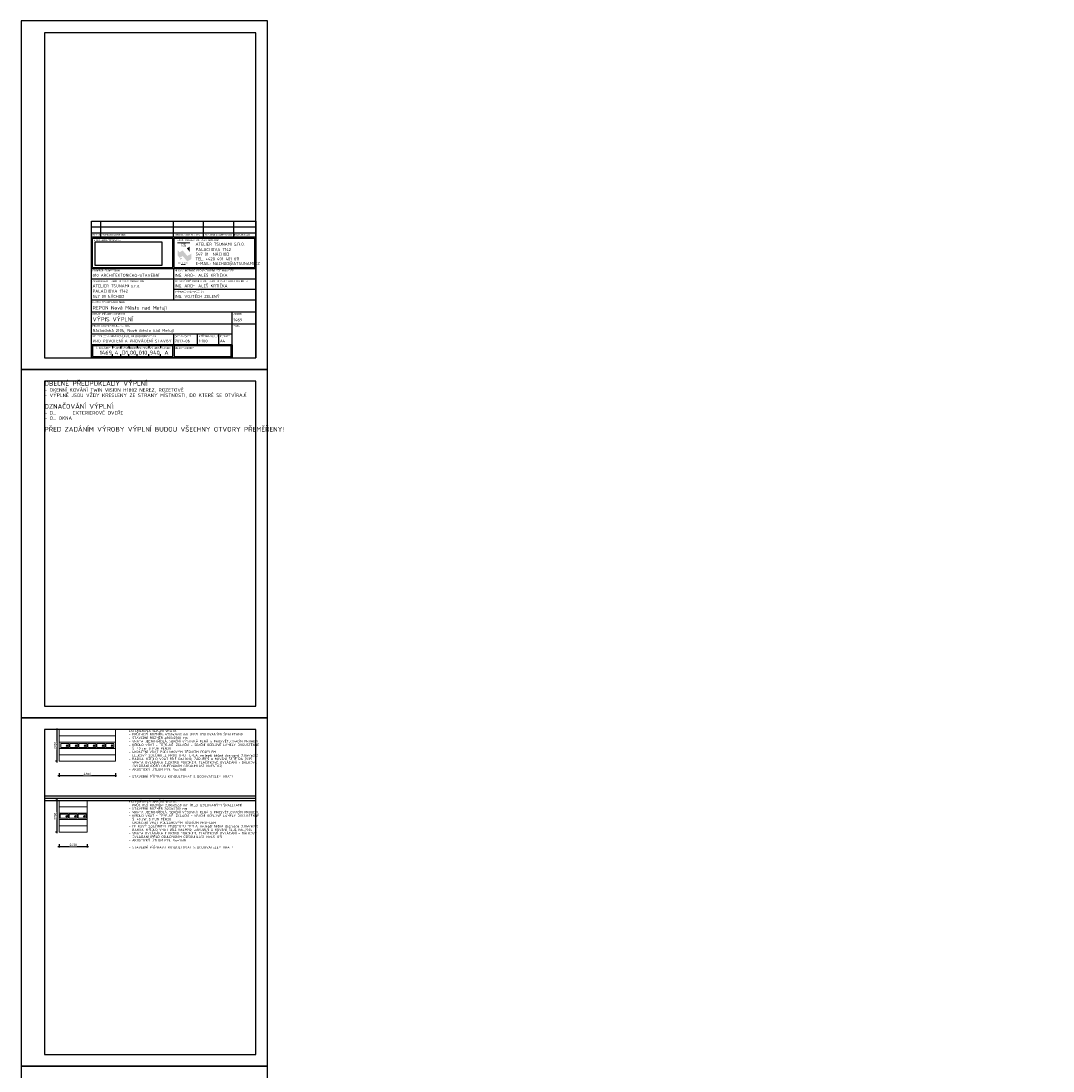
# Model space of a CAD drawing. Header units: millimetres. Extents: x -15250 to 1651995, y -140807 to 78716.
# Tile 43 of 45: x 214952 to 302893, y -10784 to 78716. Entities that reach past the tile are written whole.
import ezdxf
from ezdxf.enums import TextEntityAlignment as Align

# ---------------------------------------------------------------- set-up
doc = ezdxf.new("R2010")
doc.units = ezdxf.units.MM
doc.header["$LTSCALE"] = 100
doc.header["$PDMODE"] = 3
doc.header["$PDSIZE"] = 150
doc.layers.get('Defpoints').update_dxf_attribs({"lineweight": 9})
doc.layers.add('000-netisk', color=8, linetype='Continuous', plot=False)
for name, color, linetype, lineweight in [('010-dvere', 10, 'Continuous', 15), ('010-kota', 3, 'Continuous', 9), ('010-popis', 16, 'Continuous', 9), ('010-sklo znacka', 151, 'Continuous', 9)]:
    doc.layers.add(name, color=color, linetype=linetype, lineweight=lineweight)
doc.styles.add('ISOCPEUB_10', font='isocpeur.ttf')
doc.styles.add('ISOCPEUR', font='isocpeur.ttf')
doc.styles.add('ISOCPEUR_10', font='isocpeur.ttf')
doc.styles.get("Standard").update_dxf_attribs({"font": 'isocpeur.ttf'})
doc.dimstyles.new('TSUNAMI_100', dxfattribs={"dimscale": 100, "dimtxt": 2, "dimasz": 1.5, "dimexe": 1, "dimexo": 2, "dimgap": 0.4, "dimtad": 1, "dimdec": 0, "dimrnd": 5, "dimzin": 0, "dimtxsty": 'ISOCPEUR', "dimblk1": 'ARCHTICK', "dimblk2": 'ARCHTICK', "dimsah": 1, "dimcen": 0.09, "dimdle": 1, "dimclrd": 256, "dimclre": 256, "dimclrt": 256, "dimadec": 0, "dimazin": 0, "dimtfac": 1, "dimtdec": 0, "dimtix": 1, "dimtmove": 1, "dimatfit": 3, "dimfxlon": 1, "dimtfill": 1, "dimtolj": 1, "dimtzin": 0, "dimarcsym": 0})
picture_1 = doc.add_image_def('image1.png', size_in_pixel=(282, 100))

# ---------------------------------------------------------------- blocks, each defined once
blk = doc.blocks.new('tabulka1')
h = blk.add_hatch(color=256)
h.paths.add_polyline_path([(-140, 76), (-140, 103), (0, 103), (0, 76)])
h.paths.add_polyline_path([(-139, 77), (-139, 102), (-70.5, 102), (-70.5, 77)], flags=16)
h.paths.add_polyline_path([(-69.5, 77), (-69.5, 102), (-1, 102), (-1, 77)], flags=16)
h = blk.add_hatch(color=256)
h.dxf.hatch_style = 1
h.paths.add_polyline_path([(-66.65, 98.32), (-56.1, 98.32), (-56.1, 97.45), (-66.65, 97.45)])
at = {"true_color": 0xaaaaaa}
h = blk.add_hatch(color=253, dxfattribs=at)
h.dxf.hatch_style = 1
edge = h.paths.add_edge_path()
edge.add_spline(control_points=[(-64.94, 89.87), (-64.94, 89.87), (-62.21, 91.38), (-62.21, 91.38), (-62.21, 91.38), (-62.21, 91.38), (-58.29, 86.71), (-58.29, 86.71), (-58.29, 86.71), (-58.29, 86.71), (-54.94, 88.6), (-54.94, 88.6), (-54.94, 88.6), (-54.94, 88.6), (-54.93, 84.03), (-54.93, 84.03), (-54.93, 84.03), (-54.93, 84.03), (-58.32, 82.12), (-58.32, 82.12), (-58.32, 82.12), (-58.32, 82.12), (-62.14, 86.61), (-62.14, 86.61), (-62.14, 86.61), (-62.14, 86.61), (-64.87, 85.15), (-64.87, 85.15), (-64.87, 85.15), (-64.87, 85.15), (-66.64, 87.34), (-66.64, 87.34), (-66.64, 87.34), (-66.64, 87.34), (-66.64, 91.85), (-66.64, 91.85), (-66.64, 91.85), (-66.64, 91.85), (-64.94, 89.87), (-64.94, 89.87)], knot_values=[0, 0, 0, 0, 0.1, 0.1, 0.1, 0.15, 0.2, 0.2, 0.2, 0.25, 0.3, 0.3, 0.3, 0.35, 0.4, 0.4, 0.4, 0.45, 0.5, 0.5, 0.5, 0.55, 0.6, 0.6, 0.6, 0.65, 0.7, 0.7, 0.7, 0.75, 0.8, 0.8, 0.8, 0.85, 0.9, 0.9, 0.9, 0.95, 1, 1, 1, 1], degree=3, periodic=0)
h = blk.add_hatch(color=253, dxfattribs=at)
h.dxf.hatch_style = 1
edge = h.paths.add_edge_path()
edge.add_spline(control_points=[(-56.26, 94.61), (-56.26, 94.61), (-56.26, 90.24), (-56.26, 90.24), (-56.26, 90.24), (-56.26, 90.24), (-58.73, 93.27), (-58.73, 93.27), (-58.73, 93.27), (-58.73, 93.27), (-56.26, 94.61), (-56.26, 94.61)], knot_values=[0, 0, 0, 0, 0.333333, 0.333333, 0.333333, 0.5, 0.666667, 0.666667, 0.666667, 0.833333, 1, 1, 1, 1], degree=3, periodic=0)
h = blk.add_hatch(color=256)
h.paths.add_polyline_path([(-69.5, 10), (-69.5, 1), (-21, 1), (-21, 10)], flags=16)
h.paths.add_polyline_path([(-70.5, 10), (-139, 10), (-139, 1), (-70.5, 1)], flags=16)
h.paths.add_polyline_path([(-140, 11), (-20, 11), (-20, 0), (-140, 0)])
for p, q in [((-140, 103), (-140, 116.5)), ((-140, 116.5), (0, 116.5)), ((-132, 103), (-132, 116.5)), ((-70, 103), (-70, 116.5)), ((-44.5, 103), (-44.5, 116.5)), ((-19, 116.5), (-19, 103)), ((0, 116.5), (0, 103)), ((-140, 111.5), (0, 111.5)), ((-140, 106.5), (0, 106.5)), ((-140, 103), (0, 103)), ((-140, 76), (-140, 103)), ((-139, 102), (-70.5, 102)), ((-139, 77), (-139, 102)), ((-70.5, 77), (-70.5, 102)), ((-69.5, 102), (-1, 102)), ((-69.5, 77), (-69.5, 102)), ((-1, 102), (-1, 77)), ((0, 103), (0, 76)), ((-140, 0), (-140, 76)), ((-140, 76), (0, 76)), ((-139, 77), (-70.5, 77)), ((-70, 76), (-70, 49)), ((-69.5, 77), (-1, 77)), ((0, 76), (0, 0)), ((0, 67), (-140, 67)), ((0, 58), (-70, 58)), ((0, 49), (-140, 49)), ((-140, 39), (0, 39)), ((-20, 29), (-20, 39)), ((-140, 29), (0, 29)), ((-20, 0), (-20, 29)), ((-20, 20), (-140, 20)), ((-70, 20), (-70, 11)), ((-49.5, 11), (-49.5, 20)), ((-31.5, 11), (-31.5, 20)), ((-20, 11), (-140, 11)), ((-122, 10), (-122, 8)), ((-115, 10), (-115, 8)), ((-108, 10), (-108, 8)), ((-101, 10), (-101, 8)), ((-91, 10), (-91, 8)), ((-81, 10), (-81, 8)), ((-20, 0), (-20, 11)), ((-140, 0), (0, 0)), ((-122, 1), (-122, 3)), ((-115, 1), (-115, 3)), ((-108, 1), (-108, 3)), ((-101, 1), (-101, 3)), ((-91, 1), (-91, 3)), ((-81, 1), (-81, 3))]:
    blk.add_line(p, q)
blk.add_lwpolyline([(-140, 11), (-20, 11), (-20, 0), (-140, 0)], close=True)
for points in [[(-70.5, 10), (-139, 10), (-139, 1), (-70.5, 1), (-70.5, 10)], [(-69.5, 10), (-69.5, 1), (-21, 1), (-21, 10), (-69.5, 10)]]:
    blk.add_lwpolyline(points)
at = {"style": 'ISOCPEUR_10'}
for s, height, p in [('REVIZE', 1.5, (-139, 104)), ('STAVEBNÍK/INVESTOR', 1.5, (-138, 99.5)), ('POPIS/DESCRIPTION', 1.5, (-131, 104)), ('ZMĚNIL/CHECKED BY', 1.5, (-69, 104)), ('HLAVNÍ PROJEKTANT/CONTRACTOR', 1.5, (-68.5, 99.5)), ('KONTROLA/APPROVED BY', 1.5, (-43.5, 104)), ('DATUM/DATE', 1.5, (-18, 104)), ('ATELIER TSUNAMI S.R.O.', 2.5, (-51.26, 95.5)), ('547 01  NÁCHOD', 2.5, (-51.26, 87)), ('PALACHOVA 1742', 2.5, (-51.26, 91)), ('TEL. +420 491 401 611', 2.5, (-51.26, 83)), ('E-MAIL: NACHOD@ATSUNAMI.CZ', 2.5, (-51.26, 79)), ('PROFESE/PROFESSION', 1.5, (-139, 73.5)), ('HLAVNÍ INŽENÝR PROJEKTU/PROJECT MANAGER', 1.5, (-69, 73.5)), ('ZPRACOVATEL PROFESE/SUBCONTRACTOR', 1.5, (-139, 64.5)), ('ZODPOVĚDNÝ PROJEKTANT PROFESE/SPECIALIST ENGINEER', 1.5, (-69, 64.5)), ('VYPRACOVAL/MADE BY', 1.5, (-69, 55.5)), ('NÁZEV STAVBY/BUILDING', 1.5, (-139, 46.5)), ('OBSAH PŘÍLOHY/CONTENT', 1.5, (-139, 36.5)), ('ARCHIV', 1.5, (-19, 36.5)), ('MÍSTO STAVBY/BUILDING SITE', 1.5, (-139, 26.5)), ('PARÉ', 1.5, (-19, 26.5)), ('STUPEŇ DOKUMENTACE/LEVEL OF DOCUMENTATION', 1.5, (-139, 17.5)), ('DATUM/DATE', 1.5, (-69, 17.5)), ('MĚŘÍTKO/SCALE', 1.5, (-48.5, 17.5)), ('FORMÁT', 1.5, (-30.5, 17.5)), ('OBJEKT/OBJECT', 1.5, (-69, 7.5))]:
    blk.add_text(s, height=height, dxfattribs=at).set_placement(p)
for s, p in [('Č. ZAKÁZKY', (-130, 7.5)), ('STUPEŇ', (-118.43, 7.5)), ('ČÁST', (-111.23, 7.5)), ('OBJEKT', (-104.48, 7.5)), ('PROFESE', (-95.93, 7.5)), ('VÝKRES', (-86.12, 7.5)), ('REVIZE', (-76.25, 7.5))]:
    blk.add_text(s, height=1.5, dxfattribs=at).set_placement(p, align=Align.CENTER)
for s, width, gutter_width, heights, insert, char_height, attachment_point in [('\\pi2.6834;{\\fSwis721 Ex BT|b1|i0|c238|p34;ATELIER\\P\\pi2.3128;TSUNAMI}', 10.4206, 1.76, [0], (-66.53, 97.07), 0.7633, 1), ('\\pi0.23561;{\\fSwis721 Ex BT|b1|i0|c238|p34;ARCHITECTURE\\P\\pi2.7218;DESIGN}', 10.2766, 1.76, [0], (-66.53, 81.09), 0.7633, 1), ('{\\fSwis721 Ex BT|b1|i0|c238|p34;\\H1.1667x;\\C253;\\c11184810;®}', 0.2908, 1, [0.248], (-63.88, 84.4), 0.7415, 5)]:
    blk.add_mtext_dynamic_manual_height_columns(s, width=width, gutter_width=gutter_width, heights=heights, dxfattribs=dict(insert=insert, char_height=char_height, attachment_point=attachment_point))
for tag, p, height, style in [('HLAVNÍ_INŽENÝR_PROJEKTU', (-69, 69), 2.5, 'ISOCPEUR_10'), ('ZPRACOVATEL_PROFESE_jméno', (-139, 60), 2.5, 'ISOCPEUR_10'), ('PROFESE', (-139, 69), 2.5, 'ISOCPEUR_10'), ('ZODPOVĚDNÝ_PROJEKTANT_PROFESE', (-69, 60), 2.5, 'ISOCPEUR_10'), ('ZPRACOVATEL_PROFESE_ulice', (-139, 55.5), 2.5, 'ISOCPEUR_10'), ('ZPRACOVATEL_PROFESE_město', (-139, 51), 2.5, 'ISOCPEUR_10'), ('VYPRACOVAL', (-69, 51), 2.5, 'ISOCPEUR_10'), ('ARCHIV', (-19, 31), 2.5, 'ISOCPEUR_10'), ('MISTO_STAVBY', (-139, 22), 2.5, 'ISOCPEUR_10'), ('STUPEŇ_DOKUMENTACE', (-139, 13), 2.5, 'ISOCPEUR_10'), ('DATUM', (-69, 13), 2.5, 'ISOCPEUR_10'), ('MĚŘÍTKO', (-48.5, 13), 2.5, 'ISOCPEUR_10'), ('FORMÁT', (-30.5, 13), 2.5, 'ISOCPEUR_10'), ('OBJEKT', (-69, 2.5), 3.5, 'ISOCPEUB_10')]:
    blk.add_attdef(tag, p, '', height=height, dxfattribs=dict(style=style))
at = {"linetype": 'ByBlock', "style": 'ISOCPEUB_10'}
for tag, p in [('NÁZEV_STAVBY', (-139, 41)), ('OBSAH_PŘÍLOHY', (-139, 31))]:
    blk.add_attdef(tag, p, '', height=3.5, dxfattribs=at)
blk.add_attdef('Č_PŘÍLOHY-č_zakázky', text='', height=3.5, dxfattribs=at).set_placement((-122.5, 2.5), align=Align.RIGHT)
for tag, p in [('Č_PŘÍLOHY-stupeň_dokumentace', (-118.5, 2.5)), ('Č_PŘÍLOHY-část_dokumentace', (-111.5, 2.5)), ('Č_PŘÍLOHY-objekt', (-104.5, 2.5)), ('Č_PŘÍLOHY-profese', (-96, 2.5)), ('Č_PŘÍLOHY-výkres', (-86, 2.5)), ('Č_PŘÍLOHY-revize', (-76, 2.5))]:
    blk.add_attdef(tag, text='', height=3.5, dxfattribs=at).set_placement(p, align=Align.CENTER)
at = {"style": 'ISOCPEUR_10'}
blk.add_attdef('OBJEKT_UPŘESNĚNÍ', text='', height=2.5, dxfattribs=at).set_placement((-22, 2.5), align=Align.RIGHT)
at = {"color": 255}
image = blk.add_image(picture_1, insert=(-136.87, 78.64), size_in_units=(56.79, 20.14), dxfattribs=at)
image.dxf.flags = 15
blk = doc.blocks.new('sklo znacka')
at = {"transparency": 33554687}
for p, q in [((-71, 0), (0, 71)), ((-71, -71), (71, 71)), ((0, -71), (71, 0))]:
    blk.add_line(p, q, dxfattribs=at)
blk = doc.blocks.new('_ARCHTICK')
at = {"color": 0, "linetype": 'ByBlock', "const_width": 0.15}
blk.add_lwpolyline([(-0.5, -0.5), (0.5, 0.5)], dxfattribs=at)
blk = doc.blocks.new('*D69')
at = {"layer": '010-kota', "lineweight": -2, "transparency": 16777216}
for p, q in [((218103, 14392), (223103, 14392)), ((218203, 14592), (218203, 14292)), ((223003, 14592), (223003, 14292))]:
    blk.add_line(p, q, dxfattribs=at)
at = {"layer": 'Defpoints', "color": 0, "transparency": 16777216}
for p in [(218203, 15616), (223003, 15616), (223003, 14392)]:
    blk.add_point(p, dxfattribs=at)
at = {"layer": '010-kota', "lineweight": -2, "transparency": 16777216, "xscale": 150, "yscale": 150, "zscale": 150, "rotation": 180}
blk.add_blockref('_ARCHTICK', (218203, 14392), dxfattribs=at)
at = {"layer": '010-kota', "lineweight": -2, "transparency": 16777216, "xscale": 150, "yscale": 150, "zscale": 150}
blk.add_blockref('_ARCHTICK', (223003, 14392), dxfattribs=at)
at = {"layer": '010-kota', "transparency": 16777216, "insert": (220603, 14532), "char_height": 200, "attachment_point": 5, "style": 'ISOCPEUR', "bg_fill": 3, "box_fill_scale": 1.1, "bg_fill_color": 256, "bg_fill_true_color": 13158600, "bg_fill_transparency": 0}
blk.add_mtext('\\A1;4800', dxfattribs=at)
blk = doc.blocks.new('*D70')
at = {"layer": '010-kota', "lineweight": -2, "transparency": 16777216}
for p, q in [((218003, 18316), (217902, 18316)), ((218002, 18416), (218002, 15516)), ((218003, 15616), (217902, 15616))]:
    blk.add_line(p, q, dxfattribs=at)
at = {"layer": 'Defpoints', "color": 0, "transparency": 16777216}
for p in [(218203, 18316), (218002, 15616), (218203, 15616)]:
    blk.add_point(p, dxfattribs=at)
at = {"layer": '010-kota', "lineweight": -2, "transparency": 16777216, "xscale": 150, "yscale": 150, "zscale": 150}
for p, rotation in [((218002, 18316), 90), ((218002, 15616), 270)]:
    blk.add_blockref('_ARCHTICK', p, dxfattribs=dict(at, rotation=rotation))
at = {"layer": '010-kota', "transparency": 16777216, "insert": (217862, 16966), "char_height": 200, "attachment_point": 5, "rotation": 90, "style": 'ISOCPEUR', "bg_fill": 3, "box_fill_scale": 1.1, "bg_fill_color": 256, "bg_fill_true_color": 13158600, "bg_fill_transparency": 0}
blk.add_mtext('\\A1;2700', dxfattribs=at)
blk = doc.blocks.new('*D79')
at = {"layer": '010-kota', "lineweight": -2, "transparency": 16777216}
for p, q in [((218103, 8356), (220703, 8356)), ((218203, 8556), (218203, 8256)), ((220603, 8556), (220603, 8256))]:
    blk.add_line(p, q, dxfattribs=at)
at = {"layer": 'Defpoints', "color": 0, "transparency": 16777216}
for p in [(218203, 9580), (220603, 9580), (220603, 8356)]:
    blk.add_point(p, dxfattribs=at)
at = {"layer": '010-kota', "lineweight": -2, "transparency": 16777216, "xscale": 150, "yscale": 150, "zscale": 150, "rotation": 180}
blk.add_blockref('_ARCHTICK', (218203, 8356), dxfattribs=at)
at = {"layer": '010-kota', "lineweight": -2, "transparency": 16777216, "xscale": 150, "yscale": 150, "zscale": 150}
blk.add_blockref('_ARCHTICK', (220603, 8356), dxfattribs=at)
at = {"layer": '010-kota', "transparency": 16777216, "insert": (219403, 8496), "char_height": 200, "attachment_point": 5, "style": 'ISOCPEUR', "bg_fill": 3, "box_fill_scale": 1.1, "bg_fill_color": 256, "bg_fill_true_color": 13158600, "bg_fill_transparency": 0}
blk.add_mtext('\\A1;2400', dxfattribs=at)
blk = doc.blocks.new('*D80')
at = {"layer": '010-kota', "lineweight": -2, "transparency": 16777216}
for p, q in [((218003, 12280), (217902, 12280)), ((218002, 12380), (218002, 9480)), ((218003, 9580), (217902, 9580))]:
    blk.add_line(p, q, dxfattribs=at)
at = {"layer": 'Defpoints', "color": 0, "transparency": 16777216}
for p in [(218203, 12280), (218002, 9580), (218203, 9580)]:
    blk.add_point(p, dxfattribs=at)
at = {"layer": '010-kota', "lineweight": -2, "transparency": 16777216, "xscale": 150, "yscale": 150, "zscale": 150}
for p, rotation in [((218002, 12280), 90), ((218002, 9580), 270)]:
    blk.add_blockref('_ARCHTICK', p, dxfattribs=dict(at, rotation=rotation))
at = {"layer": '010-kota', "transparency": 16777216, "insert": (217862, 10930), "char_height": 200, "attachment_point": 5, "rotation": 90, "style": 'ISOCPEUR', "bg_fill": 3, "box_fill_scale": 1.1, "bg_fill_color": 256, "bg_fill_true_color": 13158600, "bg_fill_transparency": 0}
blk.add_mtext('\\A1;2700', dxfattribs=at)

msp = doc.modelspace()

# ---------------------------------------------------------------- linework, layer by layer
msp.add_line((216952.4, 12480.5), (234952.4, 12480.5))
at = {"layer": '000-netisk'}
for p, q in [((216952.4, 12680.5), (234952.4, 12680.5)), ((216952.4, 12280.5), (234952.4, 12280.5))]:
    msp.add_line(p, q, dxfattribs=at)
for points in [[(235952.4, 49016.4), (235952.4, 78716.4), (214952.4, 78716.4), (214952.4, 49016.4)], [(234952.4, 50016.4), (234952.4, 77716.4), (216952.4, 77716.4), (216952.4, 50016.4)], [(235952.4, 19316.4), (235952.4, 49016.4), (214952.4, 49016.4), (214952.4, 19316.4)], [(234952.4, 20316.4), (234952.4, 48016.4), (216952.4, 48016.4), (216952.4, 20316.4)], [(235952.4, -10383.6), (235952.4, 19316.4), (214952.4, 19316.4), (214952.4, -10383.6)], [(234952.4, -9383.6), (234952.4, 18316.4), (216952.4, 18316.4), (216952.4, -9383.6)], [(235952.4, -40083.6), (235952.4, -10383.6), (214952.4, -10383.6), (214952.4, -40083.6)]]:
    msp.add_lwpolyline(points, close=True, dxfattribs=at)
at = {"layer": '010-dvere'}
for p, q in [((218202.7, 17776.4), (223002.7, 17776.4)), ((218202.7, 17236.4), (223002.7, 17236.4)), ((218202.7, 16696.4), (223002.7, 16696.4)), ((218202.7, 16156.4), (223002.7, 16156.4)), ((218202.7, 11740.5), (220602.7, 11740.5)), ((218202.7, 11200.5), (220602.7, 11200.5)), ((218202.7, 10660.5), (220602.7, 10660.5)), ((218202.7, 10120.5), (220602.7, 10120.5))]:
    msp.add_line(p, q, dxfattribs=at)
for points in [[(218202.7, 18316.4), (223002.7, 18316.4), (223002.7, 15616.4), (218202.7, 15616.4)], [(219114.7, 17136.4), (219798.7, 17136.4), (219798.7, 16796.4), (219114.7, 16796.4)], [(219878.7, 17136.4), (220562.7, 17136.4), (220562.7, 16796.4), (219878.7, 16796.4)], [(220642.7, 17136.4), (221326.7, 17136.4), (221326.7, 16796.4), (220642.7, 16796.4)], [(221406.7, 17136.4), (222090.7, 17136.4), (222090.7, 16796.4), (221406.7, 16796.4)], [(222170.7, 17136.4), (222854.7, 17136.4), (222854.7, 16796.4), (222170.7, 16796.4)], [(218202.7, 12280.5), (220602.7, 12280.5), (220602.7, 9580.5), (218202.7, 9580.5)], [(219060.7, 11100.5), (219744.7, 11100.5), (219744.7, 10760.5), (219060.7, 10760.5)], [(219824.7, 11100.5), (220508.7, 11100.5), (220508.7, 10760.5), (219824.7, 10760.5)]]:
    msp.add_lwpolyline(points, close=True, dxfattribs=at)

# ---------------------------------------------------------------- block references
ref = msp.add_blockref('tabulka1', (234952.4, 50016.4), dxfattribs=dict(xscale=100, yscale=100, zscale=100))
ref.add_attrib('Č_PŘÍLOHY-revize', 'A', dxfattribs={"linetype": 'ByBlock', "height": 350, "style": 'ISOCPEUB_10'}).set_placement((227352.4, 50266.4), align=Align.CENTER)
ref.add_attrib('Č_PŘÍLOHY-výkres', '940', dxfattribs={"linetype": 'ByBlock', "height": 350, "style": 'ISOCPEUB_10'}).set_placement((226352.4, 50266.4), align=Align.CENTER)
ref.add_attrib('Č_PŘÍLOHY-profese', '010', dxfattribs={"linetype": 'ByBlock', "height": 350, "style": 'ISOCPEUB_10'}).set_placement((225352.4, 50266.4), align=Align.CENTER)
ref.add_attrib('Č_PŘÍLOHY-objekt', '00', dxfattribs={"linetype": 'ByBlock', "height": 350, "style": 'ISOCPEUB_10'}).set_placement((224502.4, 50266.4), align=Align.CENTER)
ref.add_attrib('Č_PŘÍLOHY-část_dokumentace', 'D1', dxfattribs={"linetype": 'ByBlock', "height": 350, "style": 'ISOCPEUB_10'}).set_placement((223802.4, 50266.4), align=Align.CENTER)
ref.add_attrib('Č_PŘÍLOHY-stupeň_dokumentace', '4', dxfattribs={"linetype": 'ByBlock', "height": 350, "style": 'ISOCPEUB_10'}).set_placement((223102.4, 50266.4), align=Align.CENTER)
ref.add_attrib('Č_PŘÍLOHY-č_zakázky', '1469', dxfattribs={"linetype": 'ByBlock', "height": 350, "style": 'ISOCPEUB_10'}).set_placement((222702.4, 50266.4), align=Align.RIGHT)
ref.add_attrib('FORMÁT', 'A4', (231902.4, 51316.4), dxfattribs={"height": 250, "style": 'ISOCPEUR_10'})
ref.add_attrib('MĚŘÍTKO', '1:100', (230102.4, 51316.4), dxfattribs={"height": 250, "style": 'ISOCPEUR_10'})
ref.add_attrib('DATUM', '2017-06', (228052.4, 51316.4), dxfattribs={"height": 250, "style": 'ISOCPEUR_10'})
ref.add_attrib('ARCHIV', '1469', (233052.4, 53116.4), dxfattribs={"color": 7, "height": 250, "style": 'ISOCPEUR_10'})
ref.add_attrib('VYPRACOVAL', 'ING. VOJTĚCH ZELENÝ', (228052.4, 55116.4), dxfattribs={"height": 250, "style": 'ISOCPEUR_10'})
ref.add_attrib('ZODPOVĚDNÝ_PROJEKTANT_PROFESE', 'ING. ARCH. ALEŠ KRTIČKA', (228052.4, 56016.4), dxfattribs={"height": 250, "style": 'ISOCPEUR_10'})
ref.add_attrib('HLAVNÍ_INŽENÝR_PROJEKTU', 'ING. ARCH. ALEŠ KRTIČKA', (228052.4, 56916.4), dxfattribs={"height": 250, "style": 'ISOCPEUR_10'})
ref.add_attrib('STUPEŇ_DOKUMENTACE', 'PRO POVOLENÍ A PROVÁDĚNÍ STAVBY', (221052.4, 51316.4), dxfattribs={"height": 250, "style": 'ISOCPEUR_10'})
ref.add_attrib('MISTO_STAVBY', 'Náchodská 2104, Nové město nad Metují', (221052.4, 52216.4), dxfattribs={"height": 250, "style": 'ISOCPEUR_10'})
ref.add_attrib('OBSAH_PŘÍLOHY', 'VÝPIS VÝPLNÍ', (221052.4, 53116.4), dxfattribs={"linetype": 'ByBlock', "height": 350, "style": 'ISOCPEUB_10'})
ref.add_attrib('NÁZEV_STAVBY', 'REPON Nové Město nad Metují', (221052.4, 54116.4), dxfattribs={"linetype": 'ByBlock', "height": 300, "style": 'ISOCPEUB_10'})
ref.add_attrib('ZPRACOVATEL_PROFESE_město', '547 01 NÁCHOD', (221052.4, 55116.4), dxfattribs={"height": 250, "style": 'ISOCPEUR_10'})
ref.add_attrib('ZPRACOVATEL_PROFESE_ulice', 'PALACHOVA 1742', (221052.4, 55566.4), dxfattribs={"height": 250, "style": 'ISOCPEUR_10'})
ref.add_attrib('ZPRACOVATEL_PROFESE_jméno', 'ATELIER TSUNAMI s.r.o.', (221052.4, 56016.4), dxfattribs={"height": 250, "style": 'ISOCPEUR_10'})
ref.add_attrib('PROFESE', '010 ARCHITEKTONICKO-STAVEBNÍ', (221052.4, 56916.4), dxfattribs={"height": 250, "style": 'ISOCPEUR_10'})
at = {"layer": '010-sklo znacka'}
for p in [(218884.7, 16946.4), (219648.7, 16946.4), (220412.7, 16946.4), (221176.7, 16946.4), (221940.7, 16946.4), (222704.7, 16946.4), (218830.7, 10910.5), (219594.7, 10910.5), (220358.7, 10910.5)]:
    msp.add_blockref('sklo znacka', p, dxfattribs=at)

# ---------------------------------------------------------------- texts
at = {"layer": '010-popis', "attachment_point": 1, "line_spacing_factor": 0.9}
for s, insert, char_height, width in [('\\pi-600,l600;{\\H1.3333x;OBECNÉ PŘEDPOKLADY VÝPLNÍ:\\P}- OKENNÍ KOVÁNÍ TWIN VISION H1802 NEREZ, ROZETOVÉ\\P- VÝPLNĚ JSOU VŽDY KRESLENY ZE STRANY MÍSTNOSTI, DO KTERÉ SE OTVÍRAJÍ.\\P\\P{\\H1.3333x;OZNAČOVÁNÍ VÝPLNÍ:}\\P- D... ^IEXTERIEROVÉ DVEŘE\\P- O...^IOKNA\\P\\P{\\H1.3333x;PŘED ZADÁNÍM VÝROBY VÝPLNÍ BUDOU VŠECHNY OTVORY PŘEMĚŘENY!}', (216952.2, 48016.4), 300, 18000.017), ('\\pi-300,l300;EXTERIÉROVÁ SEKČNÍ VRATA\\P- PRŮCHOZÍ ROZMĚR: 4700x2650 mm (MEZI IZOLOVANÝMI ŠPALETAMI)\\P- STAVEBNÍ ROZMĚR 4800x2700 mm \\P- VRATA JEDNOKŘÍDLÁ, SEKČNÍ VÝSUVNÁ PLNÁ S PROSVĚTLOVACÍM PRUHEM\\P- KŘÍDLO VRAT - TEPELNĚ IZOLAČNÍ - SEKČNÍ OCELOVÉ LAMELY DVOUSTĚNNÉ Š.\\~40 mm S PUR PĚNOU \\P- UKONČENÍ VRAT PODLAHOVÝM TĚSNÍCÍM PROFILEM\\P- CELKOVÝ SOUČINITEL PROSTUPU TEPLA: nejlepší běžně dostupný (1,0W/m2K)\\P- BARVA: KŘÍDLO VRAT BÍLÉ RAL9010, ZÁRUBEŇ A KOVÁNÍ ŠEDÉ RAL7035\\P- VRATA OVLÁDÁNA ELEKTRO POHONEM, TLAČÍTKOVÉ OVLÁDÁNÍ + DÁLKOVÉ OVLÁDÁNÍ (PŘED OBJEDNÁNÍM ODSOUHLASÍ INVESTOR)\\P- AKUSTICKÝ ÚTLUM MIN. Rw=18dB\\P\\P- STAVEBNÍ PŘÍPRAVU KONZULTOVAT S DODAVATELEM VRAT! ', (224130.6, 18316.4), 200, 10499.973), ('\\pi-300,l300;EXTERIÉROVÁ SEKČNÍ VRATA\\P- PRŮCHOZÍ ROZMĚR: 2300x2650 mm (MEZI IZOLOVANÝMI ŠPALETAMI)\\P- STAVEBNÍ ROZMĚR 2400x2700 mm \\P- VRATA JEDNOKŘÍDLÁ, SEKČNÍ VÝSUVNÁ PLNÁ S PROSVĚTLOVACÍM PRUHEM\\P- KŘÍDLO VRAT - TEPELNĚ IZOLAČNÍ - SEKČNÍ OCELOVÉ LAMELY DVOUSTĚNNÉ Š.\\~40 mm S PUR PĚNOU \\P- UKONČENÍ VRAT PODLAHOVÝM TĚSNÍCÍM PROFILEM\\P- CELKOVÝ SOUČINITEL PROSTUPU TEPLA: nejlepší běžně dostupný (1,0W/m2K)\\P- BARVA: KŘÍDLO VRAT BÍLÉ RAL9010, ZÁRUBEŇ A KOVÁNÍ ŠEDÉ RAL7035\\P- VRATA OVLÁDÁNA ELEKTRO POHONEM, TLAČÍTKOVÉ OVLÁDÁNÍ + DÁLKOVÉ OVLÁDÁNÍ (PŘED OBJEDNÁNÍM ODSOUHLASÍ INVESTOR)\\P- AKUSTICKÝ ÚTLUM MIN. Rw=18dB\\P\\P- STAVEBNÍ PŘÍPRAVU KONZULTOVAT S DODAVATELEM VRAT! ', (224130.6, 12280.5), 200, 10499.973)]:
    msp.add_mtext(s, dxfattribs=dict(at, insert=insert, char_height=char_height, width=width))

# ---------------------------------------------------------------- next in the draw order: dimensions: what is measured, and where the dimension line sits
at = {"layer": '010-kota'}
for base, p1, p2, picture, middle in [((223002.7, 14391.9), (218202.7, 15616.4), (223002.7, 15616.4), '*D69', (220602.7, 14531.9)), ((220602.7, 8356), (218202.7, 9580.5), (220602.7, 9580.5), '*D79', (219402.7, 8496))]:
    dim = msp.add_linear_dim(base=base, p1=p1, p2=p2, dimstyle='TSUNAMI_100', override={"dimfxl": 2}, dxfattribs=at)
    dim.commit()
    dim.dimension.update_dxf_attribs({"geometry": picture, "text_midpoint": middle})

# ---------------------------------------------------------------- next in the draw order: dimensions: what is measured, and where the dimension line sits
for base, p1, p2, picture, middle in [((218002.3, 15616.4), (218202.7, 18316.4), (218202.7, 15616.4), '*D70', (217862.3, 16966.4)), ((218002.3, 9580.5), (218202.7, 12280.5), (218202.7, 9580.5), '*D80', (217862.3, 10930.5))]:
    dim = msp.add_linear_dim(base=base, p1=p1, p2=p2, angle=90, dimstyle='TSUNAMI_100', override={"dimfxl": 2}, dxfattribs=at)
    dim.commit()
    dim.dimension.update_dxf_attribs({"geometry": picture, "text_midpoint": middle})

# ---------------------------------------------------------------- next in the draw order: linework, layer by layer
at = {"layer": '010-dvere'}
for points in [[(218350.7, 17136.4), (219034.7, 17136.4), (219034.7, 16796.4), (218350.7, 16796.4)], [(218296.7, 11100.5), (218980.7, 11100.5), (218980.7, 10760.5), (218296.7, 10760.5)]]:
    msp.add_lwpolyline(points, close=True, dxfattribs=at)

doc.saveas('drawing.dxf')
